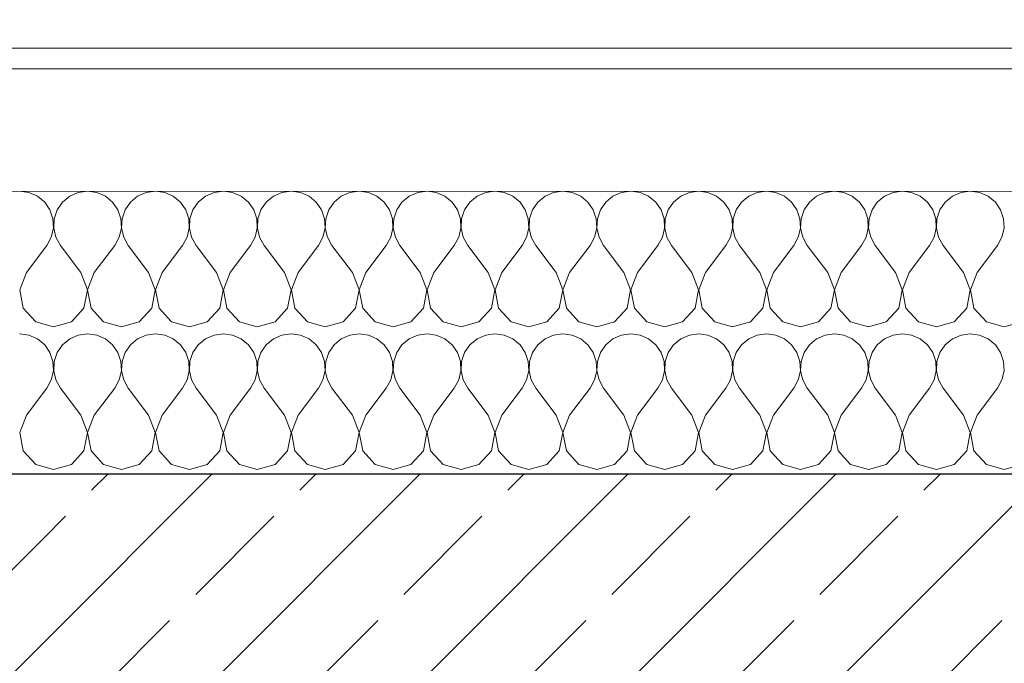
# Model space of a CAD drawing. Header units: millimetres. Extents: x 58537 to 97688, y -8921 to 14216.
# Tile 127 of 145: x 75360 to 76230, y 12303 to 12871. Entities that reach past the tile are written whole.
import ezdxf

# ---------------------------------------------------------------- set-up
doc = ezdxf.new("R2010")
doc.units = ezdxf.units.MM
doc.header["$MEASUREMENT"] = 0
doc.linetypes.add('Wipeout_Contour', pattern=[1000, 0, -1000])
for name, color, linetype in [('Nowe_A-Obróbki', 7, 'Continuous'), ('Nowe_A-Stropy', 7, 'Continuous'), ('Nowe_A-Wymiary-Zewnętrzne', 7, 'Continuous'), ('Nowe_A-Ściany-Wewnętrzne', 7, 'Continuous')]:
    doc.layers.add(name, color=color, linetype=linetype)
for name, color, linetype, lineweight in [('Nowe_A-Obróbki_Nr_pióra__90', 7, 'Continuous', 13), ('Nowe_A-Stropy_Nr_pióra__174', 7, 'Continuous', 5), ('Nowe_A-Stropy_Nr_pióra__29', 7, 'Continuous', 25), ('Nowe_A-Wymiary-Zewnętrzne_Nr_pióra__46', 5, 'Continuous', 15)]:
    doc.layers.add(name, color=color, linetype=linetype, lineweight=lineweight)
doc.layers.add('Nowe_A-Wymiary-Zewnętrzne_Nr_pióra__45', color=7, linetype='Continuous', lineweight=15, true_color=0x40a5ff)
doc.layers.add('Nowe_A-Wymiary-Zewnętrzne_Nr_pióra__85', color=7, linetype='Continuous', lineweight=13, true_color=0x80c2ff)
doc.styles.add('STYL_AUTOMATYCZNY_2', font='arial.ttf')
doc.dimstyles.new('STYL_AUTOMATYCZNY__1', dxfattribs={"dimtxt": 125, "dimasz": 47.5, "dimexe": 0.18, "dimexo": 20, "dimgap": 0, "dimtad": 1, "dimdec": 1, "dimlfac": 0.1, "dimzin": 0, "dimdsep": 46, "dimtxsty": 'STYL_AUTOMATYCZNY_2', "dimblk": 'ARROWHEAD_11', "dimblk1": 'ARROWHEAD_11', "dimblk2": 'ARROWHEAD_11', "dimcen": 0.09, "dimclrd": 256, "dimclre": 256, "dimclrt": 5, "dimadec": 1, "dimazin": 0, "dimtfac": 1, "dimtdec": 4, "dimtmove": 0, "dimatfit": 3, "dimfxl": 0, "dimtolj": 1, "dimtzin": 0, "dimarcsym": 0})
pattern_1 = [(45, (0, 0), (-91.92388, 91.92388), []), (45, (-45.96, 45.96), (-91.92388, 91.92388), [97.5, -32.5])]

# ---------------------------------------------------------------- blocks, each defined once
blk = doc.blocks.new('ElemPrzekroju_360')
at = {"layer": 'Nowe_A-Ściany-Wewnętrzne', "linetype": 'Continuous', "lineweight": 0, "true_color": 0x000000}
h = blk.add_hatch(dxfattribs=at)
h.set_pattern_fill('Beton_zbrojony', color=18, style=0, pattern_type=2)
h.set_pattern_definition(pattern_1)
h.paths.add_polyline_path([(75380.07, 12470), (75130.07, 12470), (75130.07, 11440), (75380.07, 11440)])
blk = doc.blocks.new('ElemPrzekroju_361')
at = {"layer": 'Nowe_A-Stropy', "linetype": 'Continuous', "lineweight": 0, "true_color": 0x000000}
h = blk.add_hatch(dxfattribs=at)
h.set_pattern_fill('Beton_zbrojony', color=18, style=0, pattern_type=2)
h.set_pattern_definition(pattern_1)
h.paths.add_polyline_path([(75380.07, 12270), (77880.07, 12270), (77880.07, 12470), (75380.07, 12470)])
blk = doc.blocks.new('*X408')
at = {"layer": 'Nowe_A-Stropy_Nr_pióra__174', "color": 7, "linetype": 'Continuous', "lineweight": 5}
for p, q in [((75368.2, 12718.86), (75360, 12720)), ((75420, 12720), (75411.8, 12718.86)), ((75428.2, 12718.86), (75420, 12720)), ((75480, 12720), (75471.8, 12718.86)), ((75488.2, 12718.86), (75480, 12720)), ((75540, 12720), (75531.8, 12718.86)), ((75548.2, 12718.86), (75540, 12720)), ((75600, 12720), (75591.8, 12718.86)), ((75608.2, 12718.86), (75600, 12720)), ((75660, 12720), (75651.8, 12718.86)), ((75668.2, 12718.86), (75660, 12720)), ((75720, 12720), (75711.8, 12718.86)), ((75728.2, 12718.86), (75720, 12720)), ((75780, 12720), (75771.8, 12718.86)), ((75788.2, 12718.86), (75780, 12720)), ((75840, 12720), (75831.8, 12718.86)), ((75848.2, 12718.86), (75840, 12720)), ((75900, 12720), (75891.8, 12718.86)), ((75908.2, 12718.86), (75900, 12720)), ((75960, 12720), (75951.8, 12718.86)), ((75968.2, 12718.86), (75960, 12720)), ((76020, 12720), (76011.8, 12718.86)), ((76028.2, 12718.86), (76020, 12720)), ((76080, 12720), (76071.8, 12718.86)), ((76088.2, 12718.86), (76080, 12720)), ((76140, 12720), (76131.8, 12718.86)), ((76148.2, 12718.86), (76140, 12720)), ((76200, 12720), (76191.8, 12718.86)), ((76208.2, 12718.86), (76200, 12720)), ((75375.77, 12715.52), (75368.2, 12718.86)), ((75382.15, 12710.24), (75375.77, 12715.52)), ((75404.23, 12715.52), (75397.85, 12710.24)), ((75411.8, 12718.86), (75404.23, 12715.52)), ((75435.77, 12715.52), (75428.2, 12718.86)), ((75442.15, 12710.24), (75435.77, 12715.52)), ((75464.23, 12715.52), (75457.85, 12710.24)), ((75471.8, 12718.86), (75464.23, 12715.52)), ((75495.77, 12715.52), (75488.2, 12718.86)), ((75502.15, 12710.24), (75495.77, 12715.52)), ((75524.23, 12715.52), (75517.85, 12710.24)), ((75531.8, 12718.86), (75524.23, 12715.52)), ((75555.77, 12715.52), (75548.2, 12718.86)), ((75562.15, 12710.24), (75555.77, 12715.52)), ((75584.23, 12715.52), (75577.85, 12710.24)), ((75591.8, 12718.86), (75584.23, 12715.52)), ((75615.77, 12715.52), (75608.2, 12718.86)), ((75622.15, 12710.24), (75615.77, 12715.52)), ((75644.23, 12715.52), (75637.85, 12710.24)), ((75651.8, 12718.86), (75644.23, 12715.52)), ((75675.77, 12715.52), (75668.2, 12718.86)), ((75682.15, 12710.24), (75675.77, 12715.52)), ((75704.23, 12715.52), (75697.85, 12710.24)), ((75711.8, 12718.86), (75704.23, 12715.52)), ((75735.77, 12715.52), (75728.2, 12718.86)), ((75742.15, 12710.24), (75735.77, 12715.52)), ((75764.23, 12715.52), (75757.85, 12710.24)), ((75771.8, 12718.86), (75764.23, 12715.52)), ((75795.77, 12715.52), (75788.2, 12718.86)), ((75802.15, 12710.24), (75795.77, 12715.52)), ((75824.23, 12715.52), (75817.85, 12710.24)), ((75831.8, 12718.86), (75824.23, 12715.52)), ((75855.77, 12715.52), (75848.2, 12718.86)), ((75862.15, 12710.24), (75855.77, 12715.52)), ((75884.23, 12715.52), (75877.85, 12710.24)), ((75891.8, 12718.86), (75884.23, 12715.52)), ((75915.77, 12715.52), (75908.2, 12718.86)), ((75922.15, 12710.24), (75915.77, 12715.52)), ((75944.23, 12715.52), (75937.85, 12710.24)), ((75951.8, 12718.86), (75944.23, 12715.52)), ((75975.77, 12715.52), (75968.2, 12718.86)), ((75982.15, 12710.24), (75975.77, 12715.52)), ((76004.23, 12715.52), (75997.85, 12710.24)), ((76011.8, 12718.86), (76004.23, 12715.52)), ((76035.77, 12715.52), (76028.2, 12718.86)), ((76042.15, 12710.24), (76035.77, 12715.52)), ((76064.23, 12715.52), (76057.85, 12710.24)), ((76071.8, 12718.86), (76064.23, 12715.52)), ((76095.77, 12715.52), (76088.2, 12718.86)), ((76102.15, 12710.24), (76095.77, 12715.52)), ((76124.23, 12715.52), (76117.85, 12710.24)), ((76131.8, 12718.86), (76124.23, 12715.52)), ((76155.77, 12715.52), (76148.2, 12718.86)), ((76162.15, 12710.24), (76155.77, 12715.52)), ((76184.23, 12715.52), (76177.85, 12710.24)), ((76191.8, 12718.86), (76184.23, 12715.52)), ((76215.77, 12715.52), (76208.2, 12718.86)), ((76222.15, 12710.24), (76215.77, 12715.52)), ((75386.83, 12703.42), (75382.15, 12710.24)), ((75389.48, 12695.57), (75386.83, 12703.42)), ((75393.17, 12703.42), (75390.52, 12695.57)), ((75397.85, 12710.24), (75393.17, 12703.42)), ((75446.83, 12703.42), (75442.15, 12710.24)), ((75449.48, 12695.57), (75446.83, 12703.42)), ((75453.17, 12703.42), (75450.52, 12695.57)), ((75457.85, 12710.24), (75453.17, 12703.42)), ((75506.83, 12703.42), (75502.15, 12710.24)), ((75509.48, 12695.57), (75506.83, 12703.42)), ((75513.17, 12703.42), (75510.52, 12695.57)), ((75517.85, 12710.24), (75513.17, 12703.42)), ((75566.83, 12703.42), (75562.15, 12710.24)), ((75569.48, 12695.57), (75566.83, 12703.42)), ((75573.17, 12703.42), (75570.52, 12695.57)), ((75577.85, 12710.24), (75573.17, 12703.42)), ((75626.83, 12703.42), (75622.15, 12710.24)), ((75629.48, 12695.57), (75626.83, 12703.42)), ((75633.17, 12703.42), (75630.52, 12695.57)), ((75637.85, 12710.24), (75633.17, 12703.42)), ((75686.83, 12703.42), (75682.15, 12710.24)), ((75689.48, 12695.57), (75686.83, 12703.42)), ((75693.17, 12703.42), (75690.52, 12695.57)), ((75697.85, 12710.24), (75693.17, 12703.42)), ((75746.83, 12703.42), (75742.15, 12710.24)), ((75749.48, 12695.57), (75746.83, 12703.42)), ((75753.17, 12703.42), (75750.52, 12695.57)), ((75757.85, 12710.24), (75753.17, 12703.42)), ((75806.83, 12703.42), (75802.15, 12710.24)), ((75809.48, 12695.57), (75806.83, 12703.42)), ((75813.17, 12703.42), (75810.52, 12695.57)), ((75817.85, 12710.24), (75813.17, 12703.42)), ((75866.83, 12703.42), (75862.15, 12710.24)), ((75869.48, 12695.57), (75866.83, 12703.42)), ((75873.17, 12703.42), (75870.52, 12695.57)), ((75877.85, 12710.24), (75873.17, 12703.42)), ((75926.83, 12703.42), (75922.15, 12710.24)), ((75929.48, 12695.57), (75926.83, 12703.42)), ((75933.17, 12703.42), (75930.52, 12695.57)), ((75937.85, 12710.24), (75933.17, 12703.42)), ((75986.83, 12703.42), (75982.15, 12710.24)), ((75989.48, 12695.57), (75986.83, 12703.42)), ((75993.17, 12703.42), (75990.52, 12695.57)), ((75997.85, 12710.24), (75993.17, 12703.42)), ((76046.83, 12703.42), (76042.15, 12710.24)), ((76049.48, 12695.57), (76046.83, 12703.42)), ((76053.17, 12703.42), (76050.52, 12695.57)), ((76057.85, 12710.24), (76053.17, 12703.42)), ((76106.83, 12703.42), (76102.15, 12710.24)), ((76109.48, 12695.57), (76106.83, 12703.42)), ((76113.17, 12703.42), (76110.52, 12695.57)), ((76117.85, 12710.24), (76113.17, 12703.42)), ((76166.83, 12703.42), (76162.15, 12710.24)), ((76169.48, 12695.57), (76166.83, 12703.42)), ((76173.17, 12703.42), (76170.52, 12695.57)), ((76177.85, 12710.24), (76173.17, 12703.42)), ((76226.83, 12703.42), (76222.15, 12710.24)), ((76229.48, 12695.57), (76226.83, 12703.42)), ((75389.88, 12687.31), (75389.48, 12695.57)), ((75390.52, 12695.57), (75390.12, 12687.31)), ((75449.88, 12687.31), (75449.48, 12695.57)), ((75450.52, 12695.57), (75450.12, 12687.31)), ((75509.88, 12687.31), (75509.48, 12695.57)), ((75510.52, 12695.57), (75510.12, 12687.31)), ((75569.88, 12687.31), (75569.48, 12695.57)), ((75570.52, 12695.57), (75570.12, 12687.31)), ((75629.88, 12687.31), (75629.48, 12695.57)), ((75630.52, 12695.57), (75630.12, 12687.31)), ((75689.88, 12687.31), (75689.48, 12695.57)), ((75690.52, 12695.57), (75690.12, 12687.31)), ((75749.88, 12687.31), (75749.48, 12695.57)), ((75750.52, 12695.57), (75750.12, 12687.31)), ((75809.88, 12687.31), (75809.48, 12695.57)), ((75810.52, 12695.57), (75810.12, 12687.31)), ((75869.88, 12687.31), (75869.48, 12695.57)), ((75870.52, 12695.57), (75870.12, 12687.31)), ((75929.88, 12687.31), (75929.48, 12695.57)), ((75930.52, 12695.57), (75930.12, 12687.31)), ((75989.88, 12687.31), (75989.48, 12695.57)), ((75990.52, 12695.57), (75990.12, 12687.31)), ((76049.88, 12687.31), (76049.48, 12695.57)), ((76050.52, 12695.57), (76050.12, 12687.31)), ((76109.88, 12687.31), (76109.48, 12695.57)), ((76110.52, 12695.57), (76110.12, 12687.31)), ((76169.88, 12687.31), (76169.48, 12695.57)), ((76170.52, 12695.57), (76170.12, 12687.31)), ((76229.88, 12687.31), (76229.48, 12695.57)), ((75388.01, 12679.24), (75389.88, 12687.31)), ((75390.12, 12687.31), (75391.99, 12679.24)), ((75448.01, 12679.24), (75449.88, 12687.31)), ((75450.12, 12687.31), (75451.99, 12679.24)), ((75508.01, 12679.24), (75509.88, 12687.31)), ((75510.12, 12687.31), (75511.99, 12679.24)), ((75568.01, 12679.24), (75569.88, 12687.31)), ((75570.12, 12687.31), (75571.99, 12679.24)), ((75628.01, 12679.24), (75629.88, 12687.31)), ((75630.12, 12687.31), (75631.99, 12679.24)), ((75688.01, 12679.24), (75689.88, 12687.31)), ((75690.12, 12687.31), (75691.99, 12679.24)), ((75748.01, 12679.24), (75749.88, 12687.31)), ((75750.12, 12687.31), (75751.99, 12679.24)), ((75808.01, 12679.24), (75809.88, 12687.31)), ((75810.12, 12687.31), (75811.99, 12679.24)), ((75868.01, 12679.24), (75869.88, 12687.31)), ((75870.12, 12687.31), (75871.99, 12679.24)), ((75928.01, 12679.24), (75929.88, 12687.31)), ((75930.12, 12687.31), (75931.99, 12679.24)), ((75988.01, 12679.24), (75989.88, 12687.31)), ((75990.12, 12687.31), (75991.99, 12679.24)), ((76048.01, 12679.24), (76049.88, 12687.31)), ((76050.12, 12687.31), (76051.99, 12679.24)), ((76108.01, 12679.24), (76109.88, 12687.31)), ((76110.12, 12687.31), (76111.99, 12679.24)), ((76168.01, 12679.24), (76169.88, 12687.31)), ((76170.12, 12687.31), (76171.99, 12679.24)), ((76228.01, 12679.24), (76229.88, 12687.31)), ((75384, 12672), (75388.01, 12679.24)), ((75391.99, 12679.24), (75396, 12672)), ((75444, 12672), (75448.01, 12679.24)), ((75451.99, 12679.24), (75456, 12672)), ((75504, 12672), (75508.01, 12679.24)), ((75511.99, 12679.24), (75516, 12672)), ((75564, 12672), (75568.01, 12679.24)), ((75571.99, 12679.24), (75576, 12672)), ((75624, 12672), (75628.01, 12679.24)), ((75631.99, 12679.24), (75636, 12672)), ((75684, 12672), (75688.01, 12679.24)), ((75691.99, 12679.24), (75696, 12672)), ((75744, 12672), (75748.01, 12679.24)), ((75751.99, 12679.24), (75756, 12672)), ((75804, 12672), (75808.01, 12679.24)), ((75811.99, 12679.24), (75816, 12672)), ((75864, 12672), (75868.01, 12679.24)), ((75871.99, 12679.24), (75876, 12672)), ((75924, 12672), (75928.01, 12679.24)), ((75931.99, 12679.24), (75936, 12672)), ((75984, 12672), (75988.01, 12679.24)), ((75991.99, 12679.24), (75996, 12672)), ((76044, 12672), (76048.01, 12679.24)), ((76051.99, 12679.24), (76056, 12672)), ((76104, 12672), (76108.01, 12679.24)), ((76111.99, 12679.24), (76116, 12672)), ((76164, 12672), (76168.01, 12679.24)), ((76171.99, 12679.24), (76176, 12672)), ((76224, 12672), (76228.01, 12679.24)), ((75366, 12648), (75384, 12672)), ((75414, 12648), (75396, 12672)), ((75426, 12648), (75444, 12672)), ((75474, 12648), (75456, 12672)), ((75486, 12648), (75504, 12672)), ((75534, 12648), (75516, 12672)), ((75546, 12648), (75564, 12672)), ((75594, 12648), (75576, 12672)), ((75606, 12648), (75624, 12672)), ((75654, 12648), (75636, 12672)), ((75666, 12648), (75684, 12672)), ((75714, 12648), (75696, 12672)), ((75726, 12648), (75744, 12672)), ((75774, 12648), (75756, 12672)), ((75786, 12648), (75804, 12672)), ((75834, 12648), (75816, 12672)), ((75846, 12648), (75864, 12672)), ((75894, 12648), (75876, 12672)), ((75906, 12648), (75924, 12672)), ((75954, 12648), (75936, 12672)), ((75966, 12648), (75984, 12672)), ((76014, 12648), (75996, 12672)), ((76026, 12648), (76044, 12672)), ((76074, 12648), (76056, 12672)), ((76086, 12648), (76104, 12672)), ((76134, 12648), (76116, 12672)), ((76146, 12648), (76164, 12672)), ((76194, 12648), (76176, 12672)), ((76206, 12648), (76224, 12672)), ((75366, 12648), (75360.12, 12632.69)), ((75419.88, 12632.69), (75414, 12648)), ((75426, 12648), (75420.12, 12632.69)), ((75479.88, 12632.69), (75474, 12648)), ((75486, 12648), (75480.12, 12632.69)), ((75539.88, 12632.69), (75534, 12648)), ((75546, 12648), (75540.12, 12632.69)), ((75599.88, 12632.69), (75594, 12648)), ((75606, 12648), (75600.12, 12632.69)), ((75659.88, 12632.69), (75654, 12648)), ((75666, 12648), (75660.12, 12632.69)), ((75719.88, 12632.69), (75714, 12648)), ((75726, 12648), (75720.12, 12632.69)), ((75779.88, 12632.69), (75774, 12648)), ((75786, 12648), (75780.12, 12632.69)), ((75839.88, 12632.69), (75834, 12648)), ((75846, 12648), (75840.12, 12632.69)), ((75899.88, 12632.69), (75894, 12648)), ((75906, 12648), (75900.12, 12632.69)), ((75959.88, 12632.69), (75954, 12648)), ((75966, 12648), (75960.12, 12632.69)), ((76019.88, 12632.69), (76014, 12648)), ((76026, 12648), (76020.12, 12632.69)), ((76079.88, 12632.69), (76074, 12648)), ((76086, 12648), (76080.12, 12632.69)), ((76139.88, 12632.69), (76134, 12648)), ((76146, 12648), (76140.12, 12632.69)), ((76199.88, 12632.69), (76194, 12648)), ((76206, 12648), (76200.12, 12632.69)), ((75360.12, 12632.69), (75363.17, 12616.58)), ((75416.83, 12616.58), (75419.88, 12632.69)), ((75420.12, 12632.69), (75423.17, 12616.58)), ((75476.83, 12616.58), (75479.88, 12632.69)), ((75480.12, 12632.69), (75483.17, 12616.58)), ((75536.83, 12616.58), (75539.88, 12632.69)), ((75540.12, 12632.69), (75543.17, 12616.58)), ((75596.83, 12616.58), (75599.88, 12632.69)), ((75600.12, 12632.69), (75603.17, 12616.58)), ((75656.83, 12616.58), (75659.88, 12632.69)), ((75660.12, 12632.69), (75663.17, 12616.58)), ((75716.83, 12616.58), (75719.88, 12632.69)), ((75720.12, 12632.69), (75723.17, 12616.58)), ((75776.83, 12616.58), (75779.88, 12632.69)), ((75780.12, 12632.69), (75783.17, 12616.58)), ((75836.83, 12616.58), (75839.88, 12632.69)), ((75840.12, 12632.69), (75843.17, 12616.58)), ((75896.83, 12616.58), (75899.88, 12632.69)), ((75900.12, 12632.69), (75903.17, 12616.58)), ((75956.83, 12616.58), (75959.88, 12632.69)), ((75960.12, 12632.69), (75963.17, 12616.58)), ((76016.83, 12616.58), (76019.88, 12632.69)), ((76020.12, 12632.69), (76023.17, 12616.58)), ((76076.83, 12616.58), (76079.88, 12632.69)), ((76080.12, 12632.69), (76083.17, 12616.58)), ((76136.83, 12616.58), (76139.88, 12632.69)), ((76140.12, 12632.69), (76143.17, 12616.58)), ((76196.83, 12616.58), (76199.88, 12632.69)), ((76200.12, 12632.69), (76203.17, 12616.58)), ((75363.17, 12616.58), (75374.23, 12604.48)), ((75405.77, 12604.48), (75416.83, 12616.58)), ((75423.17, 12616.58), (75434.23, 12604.48)), ((75465.77, 12604.48), (75476.83, 12616.58)), ((75483.17, 12616.58), (75494.23, 12604.48)), ((75525.77, 12604.48), (75536.83, 12616.58)), ((75543.17, 12616.58), (75554.23, 12604.48)), ((75585.77, 12604.48), (75596.83, 12616.58)), ((75603.17, 12616.58), (75614.23, 12604.48)), ((75645.77, 12604.48), (75656.83, 12616.58)), ((75663.17, 12616.58), (75674.23, 12604.48)), ((75705.77, 12604.48), (75716.83, 12616.58)), ((75723.17, 12616.58), (75734.23, 12604.48)), ((75765.77, 12604.48), (75776.83, 12616.58)), ((75783.17, 12616.58), (75794.23, 12604.48)), ((75825.77, 12604.48), (75836.83, 12616.58)), ((75843.17, 12616.58), (75854.23, 12604.48)), ((75885.77, 12604.48), (75896.83, 12616.58)), ((75903.17, 12616.58), (75914.23, 12604.48)), ((75945.77, 12604.48), (75956.83, 12616.58)), ((75963.17, 12616.58), (75974.23, 12604.48)), ((76005.77, 12604.48), (76016.83, 12616.58)), ((76023.17, 12616.58), (76034.23, 12604.48)), ((76065.77, 12604.48), (76076.83, 12616.58)), ((76083.17, 12616.58), (76094.23, 12604.48)), ((76125.77, 12604.48), (76136.83, 12616.58)), ((76143.17, 12616.58), (76154.23, 12604.48)), ((76185.77, 12604.48), (76196.83, 12616.58)), ((76203.17, 12616.58), (76214.23, 12604.48)), ((75374.23, 12604.48), (75390, 12600)), ((75390, 12600), (75405.77, 12604.48)), ((75434.23, 12604.48), (75450, 12600)), ((75450, 12600), (75465.77, 12604.48)), ((75494.23, 12604.48), (75510, 12600)), ((75510, 12600), (75525.77, 12604.48)), ((75554.23, 12604.48), (75570, 12600)), ((75570, 12600), (75585.77, 12604.48)), ((75614.23, 12604.48), (75630, 12600)), ((75630, 12600), (75645.77, 12604.48)), ((75674.23, 12604.48), (75690, 12600)), ((75690, 12600), (75705.77, 12604.48)), ((75734.23, 12604.48), (75750, 12600)), ((75750, 12600), (75765.77, 12604.48)), ((75794.23, 12604.48), (75810, 12600)), ((75810, 12600), (75825.77, 12604.48)), ((75854.23, 12604.48), (75870, 12600)), ((75870, 12600), (75885.77, 12604.48)), ((75914.23, 12604.48), (75930, 12600)), ((75930, 12600), (75945.77, 12604.48)), ((75974.23, 12604.48), (75990, 12600)), ((75990, 12600), (76005.77, 12604.48)), ((76034.23, 12604.48), (76050, 12600)), ((76050, 12600), (76065.77, 12604.48)), ((76094.23, 12604.48), (76110, 12600)), ((76110, 12600), (76125.77, 12604.48)), ((76154.23, 12604.48), (76170, 12600)), ((76170, 12600), (76185.77, 12604.48)), ((76214.23, 12604.48), (76230, 12600)), ((76230, 12600), (76245.77, 12604.48)), ((75368.2, 12592.86), (75360, 12594)), ((75375.77, 12589.52), (75368.2, 12592.86)), ((75382.15, 12584.24), (75375.77, 12589.52)), ((75404.23, 12589.52), (75397.85, 12584.24)), ((75411.8, 12592.86), (75404.23, 12589.52)), ((75420, 12594), (75411.8, 12592.86)), ((75428.2, 12592.86), (75420, 12594)), ((75435.77, 12589.52), (75428.2, 12592.86)), ((75442.15, 12584.24), (75435.77, 12589.52)), ((75464.23, 12589.52), (75457.85, 12584.24)), ((75471.8, 12592.86), (75464.23, 12589.52)), ((75480, 12594), (75471.8, 12592.86)), ((75488.2, 12592.86), (75480, 12594)), ((75495.77, 12589.52), (75488.2, 12592.86)), ((75502.15, 12584.24), (75495.77, 12589.52)), ((75524.23, 12589.52), (75517.85, 12584.24)), ((75531.8, 12592.86), (75524.23, 12589.52)), ((75540, 12594), (75531.8, 12592.86)), ((75548.2, 12592.86), (75540, 12594)), ((75555.77, 12589.52), (75548.2, 12592.86)), ((75562.15, 12584.24), (75555.77, 12589.52)), ((75584.23, 12589.52), (75577.85, 12584.24)), ((75591.8, 12592.86), (75584.23, 12589.52)), ((75600, 12594), (75591.8, 12592.86)), ((75608.2, 12592.86), (75600, 12594)), ((75615.77, 12589.52), (75608.2, 12592.86)), ((75622.15, 12584.24), (75615.77, 12589.52)), ((75644.23, 12589.52), (75637.85, 12584.24)), ((75651.8, 12592.86), (75644.23, 12589.52)), ((75660, 12594), (75651.8, 12592.86)), ((75668.2, 12592.86), (75660, 12594)), ((75675.77, 12589.52), (75668.2, 12592.86)), ((75682.15, 12584.24), (75675.77, 12589.52)), ((75704.23, 12589.52), (75697.85, 12584.24)), ((75711.8, 12592.86), (75704.23, 12589.52)), ((75720, 12594), (75711.8, 12592.86)), ((75728.2, 12592.86), (75720, 12594)), ((75735.77, 12589.52), (75728.2, 12592.86)), ((75742.15, 12584.24), (75735.77, 12589.52)), ((75764.23, 12589.52), (75757.85, 12584.24)), ((75771.8, 12592.86), (75764.23, 12589.52)), ((75780, 12594), (75771.8, 12592.86)), ((75788.2, 12592.86), (75780, 12594)), ((75795.77, 12589.52), (75788.2, 12592.86)), ((75802.15, 12584.24), (75795.77, 12589.52)), ((75824.23, 12589.52), (75817.85, 12584.24)), ((75831.8, 12592.86), (75824.23, 12589.52)), ((75840, 12594), (75831.8, 12592.86)), ((75848.2, 12592.86), (75840, 12594)), ((75855.77, 12589.52), (75848.2, 12592.86)), ((75862.15, 12584.24), (75855.77, 12589.52)), ((75884.23, 12589.52), (75877.85, 12584.24)), ((75891.8, 12592.86), (75884.23, 12589.52)), ((75900, 12594), (75891.8, 12592.86)), ((75908.2, 12592.86), (75900, 12594)), ((75915.77, 12589.52), (75908.2, 12592.86)), ((75922.15, 12584.24), (75915.77, 12589.52)), ((75944.23, 12589.52), (75937.85, 12584.24)), ((75951.8, 12592.86), (75944.23, 12589.52)), ((75960, 12594), (75951.8, 12592.86)), ((75968.2, 12592.86), (75960, 12594)), ((75975.77, 12589.52), (75968.2, 12592.86)), ((75982.15, 12584.24), (75975.77, 12589.52)), ((76004.23, 12589.52), (75997.85, 12584.24)), ((76011.8, 12592.86), (76004.23, 12589.52)), ((76020, 12594), (76011.8, 12592.86)), ((76028.2, 12592.86), (76020, 12594)), ((76035.77, 12589.52), (76028.2, 12592.86)), ((76042.15, 12584.24), (76035.77, 12589.52)), ((76064.23, 12589.52), (76057.85, 12584.24)), ((76071.8, 12592.86), (76064.23, 12589.52)), ((76080, 12594), (76071.8, 12592.86)), ((76088.2, 12592.86), (76080, 12594)), ((76095.77, 12589.52), (76088.2, 12592.86)), ((76102.15, 12584.24), (76095.77, 12589.52)), ((76124.23, 12589.52), (76117.85, 12584.24)), ((76131.8, 12592.86), (76124.23, 12589.52)), ((76140, 12594), (76131.8, 12592.86)), ((76148.2, 12592.86), (76140, 12594)), ((76155.77, 12589.52), (76148.2, 12592.86)), ((76162.15, 12584.24), (76155.77, 12589.52)), ((76184.23, 12589.52), (76177.85, 12584.24)), ((76191.8, 12592.86), (76184.23, 12589.52)), ((76200, 12594), (76191.8, 12592.86)), ((76208.2, 12592.86), (76200, 12594)), ((76215.77, 12589.52), (76208.2, 12592.86)), ((76222.15, 12584.24), (76215.77, 12589.52)), ((75386.83, 12577.42), (75382.15, 12584.24)), ((75397.85, 12584.24), (75393.17, 12577.42)), ((75446.83, 12577.42), (75442.15, 12584.24)), ((75457.85, 12584.24), (75453.17, 12577.42)), ((75506.83, 12577.42), (75502.15, 12584.24)), ((75517.85, 12584.24), (75513.17, 12577.42)), ((75566.83, 12577.42), (75562.15, 12584.24)), ((75577.85, 12584.24), (75573.17, 12577.42)), ((75626.83, 12577.42), (75622.15, 12584.24)), ((75637.85, 12584.24), (75633.17, 12577.42)), ((75686.83, 12577.42), (75682.15, 12584.24)), ((75697.85, 12584.24), (75693.17, 12577.42)), ((75746.83, 12577.42), (75742.15, 12584.24)), ((75757.85, 12584.24), (75753.17, 12577.42)), ((75806.83, 12577.42), (75802.15, 12584.24)), ((75817.85, 12584.24), (75813.17, 12577.42)), ((75866.83, 12577.42), (75862.15, 12584.24)), ((75877.85, 12584.24), (75873.17, 12577.42)), ((75926.83, 12577.42), (75922.15, 12584.24)), ((75937.85, 12584.24), (75933.17, 12577.42)), ((75986.83, 12577.42), (75982.15, 12584.24)), ((75997.85, 12584.24), (75993.17, 12577.42)), ((76046.83, 12577.42), (76042.15, 12584.24)), ((76057.85, 12584.24), (76053.17, 12577.42)), ((76106.83, 12577.42), (76102.15, 12584.24)), ((76117.85, 12584.24), (76113.17, 12577.42)), ((76166.83, 12577.42), (76162.15, 12584.24)), ((76177.85, 12584.24), (76173.17, 12577.42)), ((76226.83, 12577.42), (76222.15, 12584.24)), ((75389.48, 12569.57), (75386.83, 12577.42)), ((75393.17, 12577.42), (75390.52, 12569.57)), ((75449.48, 12569.57), (75446.83, 12577.42)), ((75453.17, 12577.42), (75450.52, 12569.57)), ((75509.48, 12569.57), (75506.83, 12577.42)), ((75513.17, 12577.42), (75510.52, 12569.57)), ((75569.48, 12569.57), (75566.83, 12577.42)), ((75573.17, 12577.42), (75570.52, 12569.57)), ((75629.48, 12569.57), (75626.83, 12577.42)), ((75633.17, 12577.42), (75630.52, 12569.57)), ((75689.48, 12569.57), (75686.83, 12577.42)), ((75693.17, 12577.42), (75690.52, 12569.57)), ((75749.48, 12569.57), (75746.83, 12577.42)), ((75753.17, 12577.42), (75750.52, 12569.57)), ((75809.48, 12569.57), (75806.83, 12577.42)), ((75813.17, 12577.42), (75810.52, 12569.57)), ((75869.48, 12569.57), (75866.83, 12577.42)), ((75873.17, 12577.42), (75870.52, 12569.57)), ((75929.48, 12569.57), (75926.83, 12577.42)), ((75933.17, 12577.42), (75930.52, 12569.57)), ((75989.48, 12569.57), (75986.83, 12577.42)), ((75993.17, 12577.42), (75990.52, 12569.57)), ((76049.48, 12569.57), (76046.83, 12577.42)), ((76053.17, 12577.42), (76050.52, 12569.57)), ((76109.48, 12569.57), (76106.83, 12577.42)), ((76113.17, 12577.42), (76110.52, 12569.57)), ((76169.48, 12569.57), (76166.83, 12577.42)), ((76173.17, 12577.42), (76170.52, 12569.57)), ((76229.48, 12569.57), (76226.83, 12577.42)), ((75389.88, 12561.31), (75389.48, 12569.57)), ((75390.52, 12569.57), (75390.12, 12561.31)), ((75449.88, 12561.31), (75449.48, 12569.57)), ((75450.52, 12569.57), (75450.12, 12561.31)), ((75509.88, 12561.31), (75509.48, 12569.57)), ((75510.52, 12569.57), (75510.12, 12561.31)), ((75569.88, 12561.31), (75569.48, 12569.57)), ((75570.52, 12569.57), (75570.12, 12561.31)), ((75629.88, 12561.31), (75629.48, 12569.57)), ((75630.52, 12569.57), (75630.12, 12561.31)), ((75689.88, 12561.31), (75689.48, 12569.57)), ((75690.52, 12569.57), (75690.12, 12561.31)), ((75749.88, 12561.31), (75749.48, 12569.57)), ((75750.52, 12569.57), (75750.12, 12561.31)), ((75809.88, 12561.31), (75809.48, 12569.57)), ((75810.52, 12569.57), (75810.12, 12561.31)), ((75869.88, 12561.31), (75869.48, 12569.57)), ((75870.52, 12569.57), (75870.12, 12561.31)), ((75929.88, 12561.31), (75929.48, 12569.57)), ((75930.52, 12569.57), (75930.12, 12561.31)), ((75989.88, 12561.31), (75989.48, 12569.57)), ((75990.52, 12569.57), (75990.12, 12561.31)), ((76049.88, 12561.31), (76049.48, 12569.57)), ((76050.52, 12569.57), (76050.12, 12561.31)), ((76109.88, 12561.31), (76109.48, 12569.57)), ((76110.52, 12569.57), (76110.12, 12561.31)), ((76169.88, 12561.31), (76169.48, 12569.57)), ((76170.52, 12569.57), (76170.12, 12561.31)), ((76229.88, 12561.31), (76229.48, 12569.57)), ((75388.01, 12553.24), (75389.88, 12561.31)), ((75390.12, 12561.31), (75391.99, 12553.24)), ((75448.01, 12553.24), (75449.88, 12561.31)), ((75450.12, 12561.31), (75451.99, 12553.24)), ((75508.01, 12553.24), (75509.88, 12561.31)), ((75510.12, 12561.31), (75511.99, 12553.24)), ((75568.01, 12553.24), (75569.88, 12561.31)), ((75570.12, 12561.31), (75571.99, 12553.24)), ((75628.01, 12553.24), (75629.88, 12561.31)), ((75630.12, 12561.31), (75631.99, 12553.24)), ((75688.01, 12553.24), (75689.88, 12561.31)), ((75690.12, 12561.31), (75691.99, 12553.24)), ((75748.01, 12553.24), (75749.88, 12561.31)), ((75750.12, 12561.31), (75751.99, 12553.24)), ((75808.01, 12553.24), (75809.88, 12561.31)), ((75810.12, 12561.31), (75811.99, 12553.24)), ((75868.01, 12553.24), (75869.88, 12561.31)), ((75870.12, 12561.31), (75871.99, 12553.24)), ((75928.01, 12553.24), (75929.88, 12561.31)), ((75930.12, 12561.31), (75931.99, 12553.24)), ((75988.01, 12553.24), (75989.88, 12561.31)), ((75990.12, 12561.31), (75991.99, 12553.24)), ((76048.01, 12553.24), (76049.88, 12561.31)), ((76050.12, 12561.31), (76051.99, 12553.24)), ((76108.01, 12553.24), (76109.88, 12561.31)), ((76110.12, 12561.31), (76111.99, 12553.24)), ((76168.01, 12553.24), (76169.88, 12561.31)), ((76170.12, 12561.31), (76171.99, 12553.24)), ((76228.01, 12553.24), (76229.88, 12561.31)), ((75366, 12522), (75384, 12546)), ((75384, 12546), (75388.01, 12553.24)), ((75391.99, 12553.24), (75396, 12546)), ((75414, 12522), (75396, 12546)), ((75426, 12522), (75444, 12546)), ((75444, 12546), (75448.01, 12553.24)), ((75451.99, 12553.24), (75456, 12546)), ((75474, 12522), (75456, 12546)), ((75486, 12522), (75504, 12546)), ((75504, 12546), (75508.01, 12553.24)), ((75511.99, 12553.24), (75516, 12546)), ((75534, 12522), (75516, 12546)), ((75546, 12522), (75564, 12546)), ((75564, 12546), (75568.01, 12553.24)), ((75571.99, 12553.24), (75576, 12546)), ((75594, 12522), (75576, 12546)), ((75606, 12522), (75624, 12546)), ((75624, 12546), (75628.01, 12553.24)), ((75631.99, 12553.24), (75636, 12546)), ((75654, 12522), (75636, 12546)), ((75666, 12522), (75684, 12546)), ((75684, 12546), (75688.01, 12553.24)), ((75691.99, 12553.24), (75696, 12546)), ((75714, 12522), (75696, 12546)), ((75726, 12522), (75744, 12546)), ((75744, 12546), (75748.01, 12553.24)), ((75751.99, 12553.24), (75756, 12546)), ((75774, 12522), (75756, 12546)), ((75786, 12522), (75804, 12546)), ((75804, 12546), (75808.01, 12553.24)), ((75811.99, 12553.24), (75816, 12546)), ((75834, 12522), (75816, 12546)), ((75846, 12522), (75864, 12546)), ((75864, 12546), (75868.01, 12553.24)), ((75871.99, 12553.24), (75876, 12546)), ((75894, 12522), (75876, 12546)), ((75906, 12522), (75924, 12546)), ((75924, 12546), (75928.01, 12553.24)), ((75931.99, 12553.24), (75936, 12546)), ((75954, 12522), (75936, 12546)), ((75966, 12522), (75984, 12546)), ((75984, 12546), (75988.01, 12553.24)), ((75991.99, 12553.24), (75996, 12546)), ((76014, 12522), (75996, 12546)), ((76026, 12522), (76044, 12546)), ((76044, 12546), (76048.01, 12553.24)), ((76051.99, 12553.24), (76056, 12546)), ((76074, 12522), (76056, 12546)), ((76086, 12522), (76104, 12546)), ((76104, 12546), (76108.01, 12553.24)), ((76111.99, 12553.24), (76116, 12546)), ((76134, 12522), (76116, 12546)), ((76146, 12522), (76164, 12546)), ((76164, 12546), (76168.01, 12553.24)), ((76171.99, 12553.24), (76176, 12546)), ((76194, 12522), (76176, 12546)), ((76206, 12522), (76224, 12546)), ((76224, 12546), (76228.01, 12553.24)), ((75366, 12522), (75360.12, 12506.69)), ((75419.88, 12506.69), (75414, 12522)), ((75426, 12522), (75420.12, 12506.69)), ((75479.88, 12506.69), (75474, 12522)), ((75486, 12522), (75480.12, 12506.69)), ((75539.88, 12506.69), (75534, 12522)), ((75546, 12522), (75540.12, 12506.69)), ((75599.88, 12506.69), (75594, 12522)), ((75606, 12522), (75600.12, 12506.69)), ((75659.88, 12506.69), (75654, 12522)), ((75666, 12522), (75660.12, 12506.69)), ((75719.88, 12506.69), (75714, 12522)), ((75726, 12522), (75720.12, 12506.69)), ((75779.88, 12506.69), (75774, 12522)), ((75786, 12522), (75780.12, 12506.69)), ((75839.88, 12506.69), (75834, 12522)), ((75846, 12522), (75840.12, 12506.69)), ((75899.88, 12506.69), (75894, 12522)), ((75906, 12522), (75900.12, 12506.69)), ((75959.88, 12506.69), (75954, 12522)), ((75966, 12522), (75960.12, 12506.69)), ((76019.88, 12506.69), (76014, 12522)), ((76026, 12522), (76020.12, 12506.69)), ((76079.88, 12506.69), (76074, 12522)), ((76086, 12522), (76080.12, 12506.69)), ((76139.88, 12506.69), (76134, 12522)), ((76146, 12522), (76140.12, 12506.69)), ((76199.88, 12506.69), (76194, 12522)), ((76206, 12522), (76200.12, 12506.69)), ((75360.12, 12506.69), (75363.17, 12490.58)), ((75416.83, 12490.58), (75419.88, 12506.69)), ((75420.12, 12506.69), (75423.17, 12490.58)), ((75476.83, 12490.58), (75479.88, 12506.69)), ((75480.12, 12506.69), (75483.17, 12490.58)), ((75536.83, 12490.58), (75539.88, 12506.69)), ((75540.12, 12506.69), (75543.17, 12490.58)), ((75596.83, 12490.58), (75599.88, 12506.69)), ((75600.12, 12506.69), (75603.17, 12490.58)), ((75656.83, 12490.58), (75659.88, 12506.69)), ((75660.12, 12506.69), (75663.17, 12490.58)), ((75716.83, 12490.58), (75719.88, 12506.69)), ((75720.12, 12506.69), (75723.17, 12490.58)), ((75776.83, 12490.58), (75779.88, 12506.69)), ((75780.12, 12506.69), (75783.17, 12490.58)), ((75836.83, 12490.58), (75839.88, 12506.69)), ((75840.12, 12506.69), (75843.17, 12490.58)), ((75896.83, 12490.58), (75899.88, 12506.69)), ((75900.12, 12506.69), (75903.17, 12490.58)), ((75956.83, 12490.58), (75959.88, 12506.69)), ((75960.12, 12506.69), (75963.17, 12490.58)), ((76016.83, 12490.58), (76019.88, 12506.69)), ((76020.12, 12506.69), (76023.17, 12490.58)), ((76076.83, 12490.58), (76079.88, 12506.69)), ((76080.12, 12506.69), (76083.17, 12490.58)), ((76136.83, 12490.58), (76139.88, 12506.69)), ((76140.12, 12506.69), (76143.17, 12490.58)), ((76196.83, 12490.58), (76199.88, 12506.69)), ((76200.12, 12506.69), (76203.17, 12490.58)), ((75363.17, 12490.58), (75374.23, 12478.48)), ((75405.77, 12478.48), (75416.83, 12490.58)), ((75423.17, 12490.58), (75434.23, 12478.48)), ((75465.77, 12478.48), (75476.83, 12490.58)), ((75483.17, 12490.58), (75494.23, 12478.48)), ((75525.77, 12478.48), (75536.83, 12490.58)), ((75543.17, 12490.58), (75554.23, 12478.48)), ((75585.77, 12478.48), (75596.83, 12490.58)), ((75603.17, 12490.58), (75614.23, 12478.48)), ((75645.77, 12478.48), (75656.83, 12490.58)), ((75663.17, 12490.58), (75674.23, 12478.48)), ((75705.77, 12478.48), (75716.83, 12490.58)), ((75723.17, 12490.58), (75734.23, 12478.48)), ((75765.77, 12478.48), (75776.83, 12490.58)), ((75783.17, 12490.58), (75794.23, 12478.48)), ((75825.77, 12478.48), (75836.83, 12490.58)), ((75843.17, 12490.58), (75854.23, 12478.48)), ((75885.77, 12478.48), (75896.83, 12490.58)), ((75903.17, 12490.58), (75914.23, 12478.48)), ((75945.77, 12478.48), (75956.83, 12490.58)), ((75963.17, 12490.58), (75974.23, 12478.48)), ((76005.77, 12478.48), (76016.83, 12490.58)), ((76023.17, 12490.58), (76034.23, 12478.48)), ((76065.77, 12478.48), (76076.83, 12490.58)), ((76083.17, 12490.58), (76094.23, 12478.48)), ((76125.77, 12478.48), (76136.83, 12490.58)), ((76143.17, 12490.58), (76154.23, 12478.48)), ((76185.77, 12478.48), (76196.83, 12490.58)), ((76203.17, 12490.58), (76214.23, 12478.48)), ((75374.23, 12478.48), (75390, 12474)), ((75390, 12474), (75405.77, 12478.48)), ((75434.23, 12478.48), (75450, 12474)), ((75450, 12474), (75465.77, 12478.48)), ((75494.23, 12478.48), (75510, 12474)), ((75510, 12474), (75525.77, 12478.48)), ((75554.23, 12478.48), (75570, 12474)), ((75570, 12474), (75585.77, 12478.48)), ((75614.23, 12478.48), (75630, 12474)), ((75630, 12474), (75645.77, 12478.48)), ((75674.23, 12478.48), (75690, 12474)), ((75690, 12474), (75705.77, 12478.48)), ((75734.23, 12478.48), (75750, 12474)), ((75750, 12474), (75765.77, 12478.48)), ((75794.23, 12478.48), (75810, 12474)), ((75810, 12474), (75825.77, 12478.48)), ((75854.23, 12478.48), (75870, 12474)), ((75870, 12474), (75885.77, 12478.48)), ((75914.23, 12478.48), (75930, 12474)), ((75930, 12474), (75945.77, 12478.48)), ((75974.23, 12478.48), (75990, 12474)), ((75990, 12474), (76005.77, 12478.48)), ((76034.23, 12478.48), (76050, 12474)), ((76050, 12474), (76065.77, 12478.48)), ((76094.23, 12478.48), (76110, 12474)), ((76110, 12474), (76125.77, 12478.48)), ((76154.23, 12478.48), (76170, 12474)), ((76170, 12474), (76185.77, 12478.48)), ((76214.23, 12478.48), (76230, 12474)), ((76230, 12474), (76245.77, 12478.48))]:
    blk.add_line(p, q, dxfattribs=at)
blk = doc.blocks.new('ElemPrzekroju_362')
at = {"layer": 'Nowe_A-Stropy_Nr_pióra__29', "color": 7, "linetype": 'Continuous', "lineweight": 25}
blk.add_line((78310.07, 12720), (74950.07, 12720), dxfattribs=at)
at = {"layer": 'Nowe_A-Stropy_Nr_pióra__29', "color": 7, "linetype": 'Continuous', "lineweight": 25, "flags": 128}
blk.add_lwpolyline([(78130.07, 12470), (77880.07, 12470), (75380.07, 12470), (75130.07, 12470)], dxfattribs=at)
at = {"layer": 'Nowe_A-Stropy', "lineweight": 0}
blk.add_blockref('*X408', (0, 0), dxfattribs=at)
blk = doc.blocks.new('ElemPrzekroju_379')
at = {"color": 254, "linetype": 'Wipeout_Contour', "lineweight": 0, "ltscale": 444201.799386}
blk.add_wipeout([(64717.21, 12846.37), (64791.92, 12827.85), (77005.07, 12827.85), (77005.07, 12840), (76955.07, 12840), (76955.07, 12846.37)], dxfattribs=at).dxf.layer = 'Nowe_A-Obróbki'
at = {"layer": 'Nowe_A-Obróbki_Nr_pióra__90', "color": 7, "linetype": 'Continuous', "lineweight": 13}
blk.add_line((76955.07, 12846.37), (64717.21, 12846.37), dxfattribs=at)
at = {"color": 254, "linetype": 'Wipeout_Contour', "lineweight": 0, "ltscale": 441400.581532}
blk.add_wipeout([(65392.78, 12827.85), (65392.78, 12679.29), (74950.07, 12679.29), (74950.07, 12720), (77005.07, 12720), (77005.07, 12827.85)], dxfattribs=at).dxf.layer = 'Nowe_A-Obróbki'
at = {"layer": 'Nowe_A-Obróbki_Nr_pióra__90', "color": 7, "linetype": 'Continuous', "lineweight": 13}
blk.add_line((77005.07, 12827.85), (65392.78, 12827.85), dxfattribs=at)
blk = doc.blocks.new('*D641')
at = {"layer": 'Nowe_A-Wymiary-Zewnętrzne_Nr_pióra__45', "linetype": 'Continuous', "lineweight": 15, "true_color": 0x40a5ff}
for points in [[(90247.75, 12846.37), (90248.7, 12841.59), (90251.41, 12837.54), (90255.47, 12834.83), (90260.25, 12833.87), (90265.03, 12834.83), (90269.09, 12837.54), (90271.8, 12841.59), (90272.75, 12846.37), (90271.8, 12851.16), (90269.09, 12855.21), (90265.03, 12857.92), (90260.25, 12858.87), (90255.47, 12857.92), (90251.41, 12855.21), (90248.7, 12851.16)], [(90247.75, 11690), (90248.7, 11685.22), (90251.41, 11681.16), (90255.47, 11678.45), (90260.25, 11677.5), (90265.03, 11678.45), (90269.09, 11681.16), (90271.8, 11685.22), (90272.75, 11690), (90271.8, 11694.78), (90269.09, 11698.84), (90265.03, 11701.55), (90260.25, 11702.5), (90255.47, 11701.55), (90251.41, 11698.84), (90248.7, 11694.78)]]:
    blk.add_hatch(color=161, dxfattribs=at).paths.add_polyline_path(points)
at = {"layer": 'Nowe_A-Wymiary-Zewnętrzne_Nr_pióra__45', "color": 161, "linetype": 'Continuous', "lineweight": 15, "true_color": 0x40a5ff}
for centre in [(90260.25, 12846.37), (90260.25, 11690)]:
    blk.add_circle(centre, 12.5, dxfattribs=at)
at = {"layer": 'Nowe_A-Wymiary-Zewnętrzne_Nr_pióra__85', "color": 151, "linetype": 'Continuous', "lineweight": 13, "true_color": 0x80c2ff}
for p, q in [((90260.25, 12858.87), (90260.25, 12871.37)), ((90247.75, 12846.37), (90213.38, 12846.37)), ((90307.13, 12846.37), (90272.75, 12846.37)), ((90260.25, 11702.5), (90260.25, 12833.87)), ((90247.75, 11690), (90213.38, 11690)), ((90307.13, 11690), (90272.75, 11690))]:
    blk.add_line(p, q, dxfattribs=at)
at = {"layer": 'Nowe_A-Wymiary-Zewnętrzne_Nr_pióra__46', "color": 5, "lineweight": 15, "insert": (90235.25, 12060.05), "char_height": 125, "attachment_point": 7, "rotation": 90, "style": 'STYL_AUTOMATYCZNY_2'}
blk.add_mtext('\\A1;{\\pql;\\fArial|b0|i0|c238|p0;\\W1.000000;115,6}', dxfattribs=at)
blk = doc.blocks.new('ARROWHEAD_11')
at = {"color": 0, "linetype": 'Continuous', "lineweight": 0}
blk.add_line((0, 0), (-1, 0), dxfattribs=at)
at = {"color": 0, "linetype": 'Continuous', "lineweight": 0, "const_width": 0.25, "flags": 128}
blk.add_lwpolyline([(-0.125, 0, 1), (0.125, 0, 1)], format="xyb", close=True, dxfattribs=at)
blk = doc.blocks.new('*D657')
at = {"layer": 'Nowe_A-Wymiary-Zewnętrzne_Nr_pióra__45', "linetype": 'Continuous', "lineweight": 15, "true_color": 0x40a5ff}
for points in [[(93212.75, 12740), (93213.7, 12735.22), (93216.41, 12731.16), (93220.47, 12728.45), (93225.25, 12727.5), (93230.03, 12728.45), (93234.09, 12731.16), (93236.8, 12735.22), (93237.75, 12740), (93236.8, 12744.78), (93234.09, 12748.84), (93230.03, 12751.55), (93225.25, 12752.5), (93220.47, 12751.55), (93216.41, 12748.84), (93213.7, 12744.78)], [(93212.75, 10870), (93213.7, 10865.22), (93216.41, 10861.16), (93220.47, 10858.45), (93225.25, 10857.5), (93230.03, 10858.45), (93234.09, 10861.16), (93236.8, 10865.22), (93237.75, 10870), (93236.8, 10874.78), (93234.09, 10878.84), (93230.03, 10881.55), (93225.25, 10882.5), (93220.47, 10881.55), (93216.41, 10878.84), (93213.7, 10874.78)]]:
    blk.add_hatch(color=161, dxfattribs=at).paths.add_polyline_path(points)
at = {"layer": 'Nowe_A-Wymiary-Zewnętrzne_Nr_pióra__45', "color": 161, "linetype": 'Continuous', "lineweight": 15, "true_color": 0x40a5ff}
for centre in [(93225.25, 12740), (93225.25, 10870)]:
    blk.add_circle(centre, 12.5, dxfattribs=at)
at = {"layer": 'Nowe_A-Wymiary-Zewnętrzne_Nr_pióra__85', "color": 151, "linetype": 'Continuous', "lineweight": 13, "true_color": 0x80c2ff}
for p, q in [((93212.75, 12740), (93178.38, 12740)), ((93272.13, 12740), (93237.75, 12740)), ((93225.25, 10882.5), (93225.25, 12727.5)), ((93212.75, 10870), (93178.38, 10870)), ((93272.13, 10870), (93237.75, 10870))]:
    blk.add_line(p, q, dxfattribs=at)
at = {"layer": 'Nowe_A-Wymiary-Zewnętrzne_Nr_pióra__46', "color": 5, "lineweight": 15, "char_height": 125, "attachment_point": 7, "rotation": 90, "style": 'STYL_AUTOMATYCZNY_2'}
for s, insert in [('\\A1;{\\pql;\\fArial|b0|i0|c238|p0;\\W1.000000;10,6}', (93200.25, 12393.85)), ('\\A1;{\\pql;\\fArial|b0|i0|c238|p0;\\W1.000000;187,0}', (93200.25, 11423.68))]:
    blk.add_mtext(s, dxfattribs=dict(at, insert=insert))
blk = doc.blocks.new('*D658')
at = {"layer": 'Nowe_A-Wymiary-Zewnętrzne_Nr_pióra__45', "linetype": 'Continuous', "lineweight": 15, "true_color": 0x40a5ff}
for points in [[(93212.75, 12846.37), (93213.7, 12841.59), (93216.41, 12837.54), (93220.47, 12834.83), (93225.25, 12833.87), (93230.03, 12834.83), (93234.09, 12837.54), (93236.8, 12841.59), (93237.75, 12846.37), (93236.8, 12851.16), (93234.09, 12855.21), (93230.03, 12857.92), (93225.25, 12858.87), (93220.47, 12857.92), (93216.41, 12855.21), (93213.7, 12851.16)], [(93212.75, 12740), (93213.7, 12735.22), (93216.41, 12731.16), (93220.47, 12728.45), (93225.25, 12727.5), (93230.03, 12728.45), (93234.09, 12731.16), (93236.8, 12735.22), (93237.75, 12740), (93236.8, 12744.78), (93234.09, 12748.84), (93230.03, 12751.55), (93225.25, 12752.5), (93220.47, 12751.55), (93216.41, 12748.84), (93213.7, 12744.78)]]:
    blk.add_hatch(color=161, dxfattribs=at).paths.add_polyline_path(points)
at = {"layer": 'Nowe_A-Wymiary-Zewnętrzne_Nr_pióra__45', "color": 161, "linetype": 'Continuous', "lineweight": 15, "true_color": 0x40a5ff}
for centre in [(93225.25, 12846.37), (93225.25, 12740)]:
    blk.add_circle(centre, 12.5, dxfattribs=at)
at = {"layer": 'Nowe_A-Wymiary-Zewnętrzne_Nr_pióra__85', "color": 151, "linetype": 'Continuous', "lineweight": 13, "true_color": 0x80c2ff}
for p, q in [((93225.25, 12858.87), (93225.25, 12871.37)), ((93212.75, 12846.37), (93178.38, 12846.37)), ((93272.13, 12846.37), (93237.75, 12846.37)), ((93225.25, 12752.5), (93225.25, 12833.87)), ((93212.75, 12740), (93178.38, 12740)), ((93272.13, 12740), (93237.75, 12740))]:
    blk.add_line(p, q, dxfattribs=at)
blk = doc.blocks.new('*D659')
at = {"layer": 'Nowe_A-Wymiary-Zewnętrzne_Nr_pióra__45', "linetype": 'Continuous', "lineweight": 15, "true_color": 0x40a5ff}
for points in [[(93474.79, 12846.37), (93475.74, 12841.59), (93478.45, 12837.54), (93482.5, 12834.83), (93487.29, 12833.87), (93492.07, 12834.83), (93496.13, 12837.54), (93498.84, 12841.59), (93499.79, 12846.37), (93498.84, 12851.16), (93496.13, 12855.21), (93492.07, 12857.92), (93487.29, 12858.87), (93482.5, 12857.92), (93478.45, 12855.21), (93475.74, 12851.16)], [(93474.79, 0), (93475.74, -4.78), (93478.45, -8.84), (93482.5, -11.55), (93487.29, -12.5), (93492.07, -11.55), (93496.13, -8.84), (93498.84, -4.78), (93499.79, 0), (93498.84, 4.78), (93496.13, 8.84), (93492.07, 11.55), (93487.29, 12.5), (93482.5, 11.55), (93478.45, 8.84), (93475.74, 4.78)]]:
    blk.add_hatch(color=161, dxfattribs=at).paths.add_polyline_path(points)
at = {"layer": 'Nowe_A-Wymiary-Zewnętrzne_Nr_pióra__45', "color": 161, "linetype": 'Continuous', "lineweight": 15, "true_color": 0x40a5ff}
for centre in [(93487.29, 12846.37), (93487.29, 0)]:
    blk.add_circle(centre, 12.5, dxfattribs=at)
at = {"layer": 'Nowe_A-Wymiary-Zewnętrzne_Nr_pióra__85', "color": 151, "linetype": 'Continuous', "lineweight": 13, "true_color": 0x80c2ff}
for p, q in [((93487.29, 12858.87), (93487.29, 12871.37)), ((93474.79, 12846.37), (93440.41, 12846.37)), ((93534.16, 12846.37), (93499.79, 12846.37)), ((93487.29, 12.5), (93487.29, 12833.87)), ((93474.79, 0), (93440.41, 0)), ((93534.16, 0), (93499.79, 0)), ((93487.29, -25), (93487.29, -12.5))]:
    blk.add_line(p, q, dxfattribs=at)
at = {"layer": 'Nowe_A-Wymiary-Zewnętrzne_Nr_pióra__46', "color": 5, "lineweight": 15, "insert": (93462.29, 6137.21), "char_height": 125, "attachment_point": 7, "rotation": 90, "style": 'STYL_AUTOMATYCZNY_2'}
blk.add_mtext('\\A1;{\\pql;\\fArial|b0|i0|c238|p0;\\W1.000000;1\xa0284,6}', dxfattribs=at)

msp = doc.modelspace()

# ---------------------------------------------------------------- block references
at = {"layer": 'Nowe_A-Stropy', "lineweight": 0}
for name in ['ElemPrzekroju_362', 'ElemPrzekroju_361']:
    msp.add_blockref(name, (0, 0), dxfattribs=at)
at = {"layer": 'Nowe_A-Ściany-Wewnętrzne', "lineweight": 0}
msp.add_blockref('ElemPrzekroju_360', (0, 0), dxfattribs=at)

# ---------------------------------------------------------------- next in the draw order: block references
at = {"layer": 'Nowe_A-Obróbki', "lineweight": 0}
msp.add_blockref('ElemPrzekroju_379', (0, 0), dxfattribs=at)

# ---------------------------------------------------------------- next in the draw order: dimensions: what is measured, and where the dimension line sits
at = {"layer": 'Nowe_A-Wymiary-Zewnętrzne', "color": 151, "linetype": 'Continuous', "lineweight": 13, "true_color": 0x80c2ff}
for base, p1, p2, picture, middle in [((90260.25, 12846.37), (65340.07, 11690), (64717.21, 12846.37), '*D641', (90172.75, 12269.44)), ((93225.25, 12846.37), (64770.07, 12740), (64717.21, 12846.37), '*D658', (93137.75, 12555.67)), ((93487.29, 12846.37), (64770.07, 0), (64717.21, 12846.37), '*D659', (93399.79, 6418.33)), ((93225.25, 12740), (64770.07, 10870), (64770.07, 12740), '*D657', (93137.75, 11633.07))]:
    dim = msp.add_linear_dim(base=base, p1=p1, p2=p2, angle=90, dimstyle='STYL_AUTOMATYCZNY__1', dxfattribs=at)
    dim.commit()
    dim.dimension.update_dxf_attribs({"geometry": picture, "text_midpoint": middle, "dimtype": 160, "text_rotation": 90})

doc.saveas('drawing.dxf')
